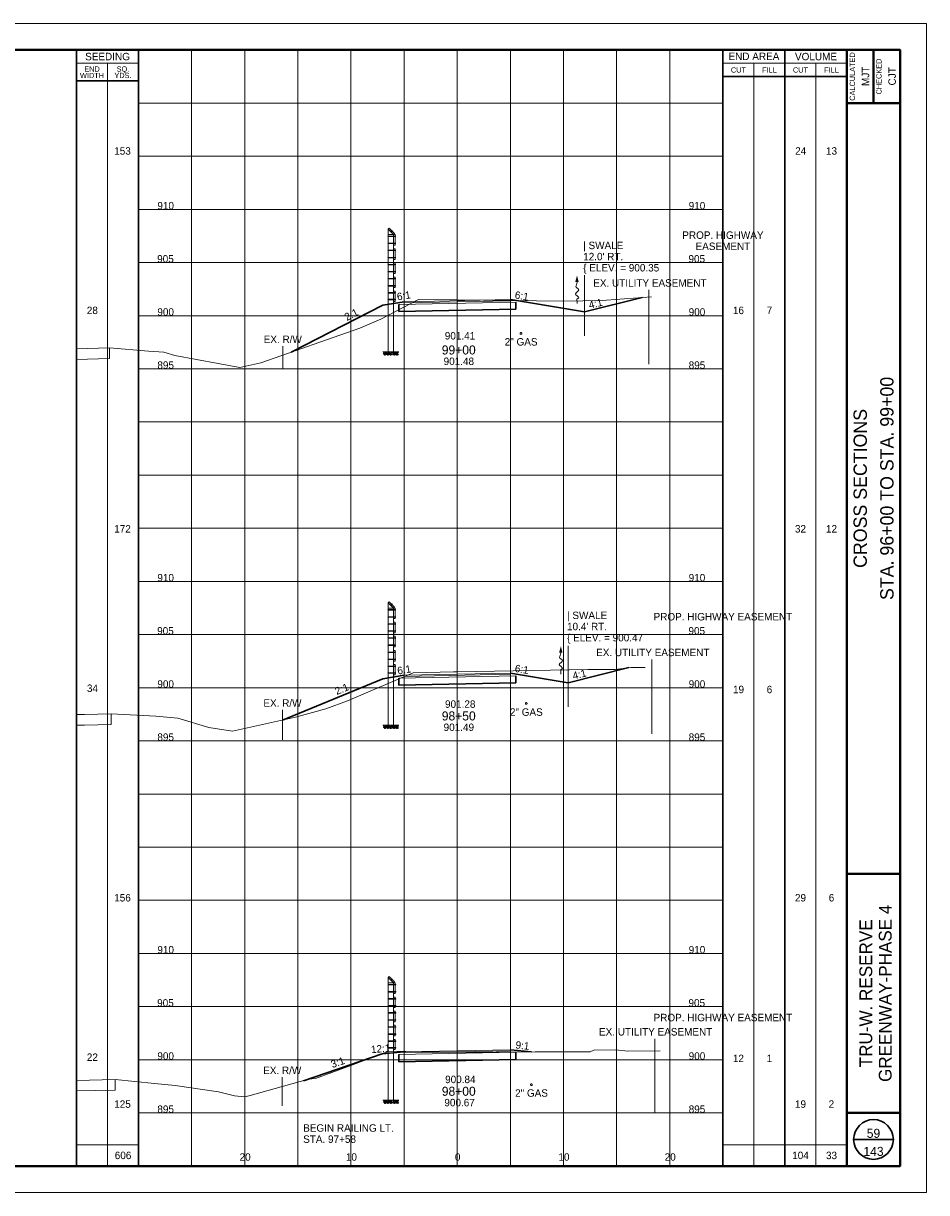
# Paper-space layout 'Layout1' of a CAD drawing. Header units: feet. Extents: x -1005 to 2379, y -670 to 6548.
# Tile 28 of 69: x 75 to 160, y 2412 to 2522. Entities that reach past the tile are written whole.
import ezdxf
from ezdxf.enums import TextEntityAlignment as Align

# ---------------------------------------------------------------- set-up
doc = ezdxf.new("R2010")
doc.units = ezdxf.units.FT
doc.header["$LTSCALE"] = 5
doc.header["$MEASUREMENT"] = 0
for name, pattern in [('cl5', [50, 1.25, -1.25, 45, -1.25, 1.25]), ('DGN Style 2', [150.837143, 90.502286, -60.334857]), ('DGN Style 3', [211.172, 150.837143, -60.334857]), ('esmtshpr', [5.35, 1, -0.175, -0.175, 4]), ('esmtuex', [4.65, 0.8, -0.275, -0.275, 0.8, -0.3, 0.8, -0.3, 0.8, -0.3]), ('fencepr', [1, 0.925, 0.075]), ('rowex', [4.85, 0.8, -0.375, -0.375, 0.8, -0.3, 0.8, -0.3, 0.8, -0.3])]:
    doc.linetypes.add(name, pattern=pattern)
for name, color, linetype, lineweight in [('DR_P_Flow_Arrow', 151, 'Continuous', 13), ('GE_P_CL_5', 7, 'cl5', 13), ('PV_P_Text', 7, 'Continuous', 13), ('PV_X_EOP', 7, 'DGN Style 3', 0), ('RD_P_Cells', 7, 'Continuous', 0), ('RD_P_Fence', 230, 'fencepr', 13), ('RW_P_Esmt_SH', 193, 'esmtshpr', 40), ('RW_X_Esmt_U', 6, 'esmtuex', 30), ('RW_X_Fee_RW', 6, 'rowex', 30), ('SH_Border', 7, 'Continuous', 40), ('SH_Data', 7, 'Continuous', 0), ('SH_Major_Grid_Line', 254, 'Continuous', 13), ('SH_Text', 7, 'Continuous', 13), ('TX_P_20', 7, 'Continuous', 13), ('TX_P_5', 7, 'Continuous', 13), ('TX_X_5', 7, 'Continuous', 0), ('UT_X_Gas', 2, 'Continuous', 0), ('XS_P_Finished_Grade', 3, 'Continuous', 30), ('XS_P_Pavt_Surface', 251, 'Continuous', 13), ('XS_P_Subgrade', 4, 'Continuous', 30), ('XS_X_Ground_Line', 3, 'DGN Style 2', 13)]:
    doc.layers.add(name, color=color, linetype=linetype, lineweight=lineweight)
doc.layers.add('SH_Cut_Line', color=7, linetype='DGN Style 3', lineweight=0, plot=False)
doc.layers.add('XS_P_Pavt_Layers', color=251, linetype='Continuous', lineweight=0, transparency=0.5)
doc.styles.add('Slanted-Normal LS 0.50', font='font31.shx', dxfattribs={"height": 0.14})
doc.styles.add('Slanted-Sub Title', font='font31.shx', dxfattribs={"height": 0.17})
doc.styles.add('Style-font30', font='font30.shx')
doc.styles.add('Style-font31', font='font31.shx')
doc.styles.add('Style-font70', font='font70.shx')

# ---------------------------------------------------------------- blocks, each defined once
blk = doc.blocks.new('XS POINT_127')
at = {"layer": 'PV_X_EOP'}
blk.add_line((0, 0.5), (0, -0.5), dxfattribs=at)
blk = doc.blocks.new('GPKLBL_100')
at = {"layer": 'TX_P_5', "linetype": 'Continuous', "insert": (-1.27, 0.92), "char_height": 0.7, "attachment_point": 1, "rotation": 4.7636, "line_spacing_factor": 0.6, "style": 'Style-font31'}
blk.add_mtext('12:1', dxfattribs=at)
blk = doc.blocks.new('GPKLBL_101')
at = {"layer": 'TX_P_5', "linetype": 'Continuous', "insert": (-0.47, 0.93), "char_height": 0.7, "attachment_point": 1, "rotation": 353.9845, "line_spacing_factor": 0.6, "style": 'Style-font31'}
blk.add_mtext('9:1', dxfattribs=at)
blk = doc.blocks.new('XS POINT_128')
at = {"layer": 'RW_P_Esmt_SH', "linetype": 'Continuous', "lineweight": 13}
blk.add_line((0, 3.5), (0, -3.5), dxfattribs=at)
blk = doc.blocks.new('XS POINT_129')
at = {"layer": 'UT_X_Gas', "linetype": 'DGN Style 3'}
blk.add_circle((0, 0), 0.0833, dxfattribs=at)
blk = doc.blocks.new('GPKLBL_102')
at = {"layer": 'TX_P_5', "linetype": 'Continuous', "insert": (-1.21, 0.57), "char_height": 0.7, "attachment_point": 1, "rotation": 18.9253, "line_spacing_factor": 0.9, "style": 'Style-font31'}
blk.add_mtext('3:1', dxfattribs=at)
blk = doc.blocks.new('RCP')
at = {"layer": 'RD_P_Cells'}
for points, knots in [([(0.02, 0.09), (0.03, 0.1), (0.05, 0.11), (0.07, 0.11), (0.07, 0.12), (0.08, 0.1), (0.08, 0.09), (0.08, 0.08), (0.07, 0.07), (0.06, 0.06), (0.05, 0.05), (0.02, 0.04), (0.02, 0.05), (0.01, 0.06), (0.01, 0.07), (0.01, 0.08), (0.01, 0.08), (0.01, 0.08), (0.01, 0.09), (0.02, 0.09), (0.02, 0.09), (0.02, 0.09)], [0, 0, 0, 0, 0.258176, 0.258176, 0.258176, 0.385117, 0.385117, 0.385117, 0.555016, 0.555016, 0.555016, 0.785627, 0.785627, 0.785627, 0.908123, 0.908123, 0.908123, 0.969027, 0.969027, 0.969027, 1, 1, 1, 1]), ([(0.05, 0.33), (0.06, 0.33), (0.06, 0.34), (0.07, 0.34), (0.08, 0.35), (0.09, 0.35), (0.1, 0.35), (0.11, 0.35), (0.12, 0.35), (0.12, 0.34), (0.13, 0.33), (0.13, 0.33), (0.13, 0.32), (0.12, 0.31), (0.12, 0.3), (0.11, 0.29), (0.1, 0.28), (0.09, 0.28), (0.08, 0.28), (0.07, 0.28), (0.05, 0.27), (0.04, 0.28), (0.04, 0.29), (0.03, 0.29), (0.03, 0.3), (0.03, 0.31), (0.04, 0.32), (0.04, 0.32), (0.04, 0.32), (0.04, 0.33), (0.05, 0.33)], [0, 0, 0, 0, 0.107172, 0.107172, 0.107172, 0.224609, 0.224609, 0.224609, 0.311187, 0.311187, 0.311187, 0.390245, 0.390245, 0.390245, 0.521508, 0.521508, 0.521508, 0.650159, 0.650159, 0.650159, 0.785017, 0.785017, 0.785017, 0.874079, 0.874079, 0.874079, 0.953282, 0.953282, 0.953282, 1, 1, 1, 1]), ([(0.16, 0.26), (0.17, 0.26), (0.19, 0.27), (0.2, 0.27), (0.22, 0.27), (0.22, 0.25), (0.23, 0.23), (0.23, 0.22), (0.23, 0.2), (0.22, 0.19), (0.2, 0.18), (0.19, 0.17), (0.17, 0.17), (0.16, 0.16), (0.14, 0.16), (0.13, 0.17), (0.12, 0.17), (0.11, 0.18), (0.11, 0.18), (0.1, 0.2), (0.1, 0.22), (0.11, 0.23), (0.11, 0.24), (0.12, 0.24), (0.13, 0.25), (0.13, 0.25), (0.14, 0.26), (0.15, 0.26), (0.15, 0.26), (0.15, 0.26), (0.16, 0.26)], [0, 0, 0, 0, 0.126661, 0.126661, 0.126661, 0.253188, 0.253188, 0.253188, 0.368171, 0.368171, 0.368171, 0.509113, 0.509113, 0.509113, 0.63015, 0.63015, 0.63015, 0.70369, 0.70369, 0.70369, 0.826515, 0.826515, 0.826515, 0.907901, 0.907901, 0.907901, 0.976801, 0.976801, 0.976801, 1, 1, 1, 1]), ([(0.16, 0.11), (0.17, 0.11), (0.18, 0.11), (0.19, 0.12), (0.21, 0.12), (0.23, 0.12), (0.25, 0.1), (0.26, 0.09), (0.26, 0.07), (0.26, 0.06), (0.25, 0.05), (0.24, 0.03), (0.23, 0.02), (0.21, 0), (0.18, 0), (0.16, 0.01), (0.15, 0.02), (0.13, 0.03), (0.13, 0.05), (0.12, 0.06), (0.13, 0.07), (0.14, 0.08), (0.14, 0.09), (0.14, 0.09), (0.15, 0.1), (0.15, 0.1), (0.15, 0.1), (0.16, 0.11)], [0, 0, 0, 0, 0.098896, 0.098896, 0.098896, 0.24332, 0.24332, 0.24332, 0.355319, 0.355319, 0.355319, 0.496743, 0.496743, 0.496743, 0.673566, 0.673566, 0.673566, 0.816859, 0.816859, 0.816859, 0.906168, 0.906168, 0.906168, 0.969895, 0.969895, 0.969895, 1, 1, 1, 1]), ([(0.29, 0.35), (0.3, 0.35), (0.31, 0.36), (0.32, 0.36), (0.34, 0.36), (0.34, 0.33), (0.34, 0.32), (0.33, 0.31), (0.32, 0.3), (0.31, 0.3), (0.3, 0.29), (0.28, 0.29), (0.27, 0.3), (0.27, 0.31), (0.27, 0.32), (0.27, 0.33), (0.27, 0.33), (0.28, 0.34), (0.28, 0.34), (0.28, 0.35), (0.28, 0.35), (0.29, 0.35)], [0, 0, 0, 0, 0.188286, 0.188286, 0.188286, 0.356428, 0.356428, 0.356428, 0.541746, 0.541746, 0.541746, 0.732506, 0.732506, 0.732506, 0.852511, 0.852511, 0.852511, 0.937171, 0.937171, 0.937171, 1, 1, 1, 1]), ([(0.31, 0.2), (0.32, 0.21), (0.33, 0.21), (0.34, 0.22), (0.35, 0.22), (0.36, 0.2), (0.36, 0.18), (0.37, 0.17), (0.36, 0.16), (0.35, 0.14), (0.34, 0.13), (0.33, 0.13), (0.32, 0.12), (0.31, 0.12), (0.3, 0.12), (0.29, 0.13), (0.28, 0.14), (0.27, 0.15), (0.27, 0.16), (0.28, 0.17), (0.28, 0.19), (0.29, 0.19), (0.29, 0.2), (0.3, 0.2), (0.31, 0.2)], [0, 0, 0, 0, 0.135762, 0.135762, 0.135762, 0.276579, 0.276579, 0.276579, 0.425633, 0.425633, 0.425633, 0.565886, 0.565886, 0.565886, 0.678149, 0.678149, 0.678149, 0.814077, 0.814077, 0.814077, 0.922173, 0.922173, 0.922173, 1, 1, 1, 1])]:
    blk.add_open_spline(points, degree=3, knots=knots, dxfattribs=at)
blk = doc.blocks.new('XS POINT_130')
at = {"layer": 'PV_X_EOP'}
blk.add_line((0, 0.5), (0, -0.5), dxfattribs=at)
blk = doc.blocks.new('GPKLBL_103')
at = {"layer": 'TX_P_5', "linetype": 'Continuous', "extrusion": (0, 0, -1), "insert": (-0.46, 0.97), "char_height": 0.7, "attachment_point": 3, "text_direction": (-0.986394, 0.164399, 0), "line_spacing_factor": 0.6, "style": 'Style-font31'}
blk.add_mtext('6:1', dxfattribs=at)
blk = doc.blocks.new('GPKLBL_104')
at = {"layer": 'TX_P_5', "linetype": 'Continuous', "insert": (-0.72, 0.67), "char_height": 0.7, "attachment_point": 1, "rotation": 27.9735, "line_spacing_factor": 0.6, "style": 'Style-font31'}
blk.add_mtext('2:1', dxfattribs=at)
blk = doc.blocks.new('XS POINT_131')
at = {"layer": 'UT_X_Gas', "linetype": 'DGN Style 3'}
blk.add_circle((0, 0), 0.0833, dxfattribs=at)
blk = doc.blocks.new('XS POINT_132')
at = {"layer": 'RW_X_Esmt_U', "linetype": 'DGN Style 3', "lineweight": 0}
blk.add_line((0, 3.5), (0, -3.5), dxfattribs=at)
blk = doc.blocks.new('DFL-P_3')
at = {"layer": 'DR_P_Flow_Arrow', "color": 151, "linetype": 'Continuous', "lineweight": 13}
blk.add_open_spline([(-0.08, 0), (-0.081, 0), (-0.082, 0), (-0.083, 0), (-0.094, 0), (-0.105, 0.005), (-0.116, 0.008), (-0.123, 0.01), (-0.131, 0.013), (-0.137, 0.015), (-0.152, 0.02), (-0.165, -0.02), (-0.179, -0.022), (-0.195, -0.023), (-0.212, 0.018), (-0.228, 0.02), (-0.245, 0.021), (-0.266, -0.028), (-0.284, -0.022), (-0.29, -0.02), (-0.287, 0.001), (-0.295, 0.001), (-0.313, 0), (-0.332, 0), (-0.35, 0)], degree=3, knots=[0, 0, 0, 0, 0.009646, 0.009646, 0.009646, 0.112481, 0.112481, 0.112481, 0.179673, 0.179673, 0.179673, 0.350625, 0.350625, 0.350625, 0.544565, 0.544565, 0.544565, 0.756426, 0.756426, 0.756426, 0.832712, 0.832712, 0.832712, 1, 1, 1, 1], dxfattribs=at)
at = {"layer": 'DR_P_Flow_Arrow', "color": 151, "linetype": 'Continuous', "lineweight": 0, "extrusion": (0, 0, -1)}
blk.add_solid([(0.08, 0.022), (0, 0), (0.08, -0.021)], dxfattribs=at)
blk = doc.blocks.new('GPKLBL_105')
at = {"layer": 'TX_P_5', "linetype": 'Continuous', "insert": (-0.51, 0.98), "char_height": 0.7, "attachment_point": 1, "rotation": 350.5377, "line_spacing_factor": 0.6, "style": 'Style-font31'}
blk.add_mtext('6:1', dxfattribs=at)
blk = doc.blocks.new('GPKLBL_106')
at = {"layer": 'TX_P_5', "linetype": 'Continuous', "insert": (-1.11, 0.56), "char_height": 0.7, "attachment_point": 1, "rotation": 14.0362, "line_spacing_factor": 0.9, "style": 'Style-font31'}
blk.add_mtext('4:1', dxfattribs=at)
blk = doc.blocks.new('XS POINT_133')
at = {"layer": 'PV_X_EOP'}
blk.add_line((0, 0.5), (0, -0.5), dxfattribs=at)
blk = doc.blocks.new('GPKLBL_107')
at = {"layer": 'TX_P_5', "linetype": 'Continuous', "extrusion": (0, 0, -1), "insert": (-0.46, 0.97), "char_height": 0.7, "attachment_point": 3, "text_direction": (-0.986394, 0.164399, 0), "line_spacing_factor": 0.6, "style": 'Style-font31'}
blk.add_mtext('6:1', dxfattribs=at)
blk = doc.blocks.new('GPKLBL_108')
at = {"layer": 'TX_P_5', "linetype": 'Continuous', "insert": (-0.72, 0.67), "char_height": 0.7, "attachment_point": 1, "rotation": 27.9735, "line_spacing_factor": 0.6, "style": 'Style-font31'}
blk.add_mtext('2:1', dxfattribs=at)
blk = doc.blocks.new('XS POINT_134')
at = {"layer": 'RW_P_Esmt_SH', "linetype": 'Continuous', "lineweight": 13}
blk.add_line((0, 3.5), (0, -3.5), dxfattribs=at)
blk = doc.blocks.new('XS POINT_135')
at = {"layer": 'UT_X_Gas', "linetype": 'DGN Style 3'}
blk.add_circle((0, 0), 0.0833, dxfattribs=at)
blk = doc.blocks.new('XS POINT_136')
at = {"layer": 'RW_X_Esmt_U', "linetype": 'DGN Style 3', "lineweight": 0}
blk.add_line((0, 3.5), (0, -3.5), dxfattribs=at)
blk = doc.blocks.new('GPKLBL_109')
at = {"layer": 'TX_P_5', "linetype": 'Continuous', "insert": (-0.51, 0.98), "char_height": 0.7, "attachment_point": 1, "rotation": 350.5377, "line_spacing_factor": 0.6, "style": 'Style-font31'}
blk.add_mtext('6:1', dxfattribs=at)
blk = doc.blocks.new('GPKLBL_110')
at = {"layer": 'TX_P_5', "linetype": 'Continuous', "insert": (-1.11, 0.56), "char_height": 0.7, "attachment_point": 1, "rotation": 14.0362, "line_spacing_factor": 0.9, "style": 'Style-font31'}
blk.add_mtext('4:1', dxfattribs=at)
blk = doc.blocks.new('DFL-P_4')
at = {"layer": 'DR_P_Flow_Arrow', "color": 151, "linetype": 'Continuous', "lineweight": 13}
blk.add_open_spline([(-0.08, 0), (-0.081, 0), (-0.082, 0), (-0.083, 0), (-0.094, 0), (-0.105, 0.005), (-0.116, 0.008), (-0.123, 0.01), (-0.131, 0.013), (-0.137, 0.015), (-0.152, 0.02), (-0.165, -0.02), (-0.179, -0.022), (-0.195, -0.023), (-0.212, 0.018), (-0.228, 0.02), (-0.245, 0.021), (-0.266, -0.028), (-0.284, -0.022), (-0.29, -0.02), (-0.287, 0.001), (-0.295, 0.001), (-0.313, 0), (-0.332, 0), (-0.35, 0)], degree=3, knots=[0, 0, 0, 0, 0.009646, 0.009646, 0.009646, 0.112481, 0.112481, 0.112481, 0.179673, 0.179673, 0.179673, 0.350625, 0.350625, 0.350625, 0.544565, 0.544565, 0.544565, 0.756426, 0.756426, 0.756426, 0.832712, 0.832712, 0.832712, 1, 1, 1, 1], dxfattribs=at)
at = {"layer": 'DR_P_Flow_Arrow', "color": 151, "linetype": 'Continuous', "lineweight": 0, "extrusion": (0, 0, -1)}
blk.add_solid([(0.08, 0.022), (0, 0), (0.08, -0.021)], dxfattribs=at)

psp = doc.layouts.get("Layout1")

# ---------------------------------------------------------------- linework, layer by layer
at = {"layer": 'GE_P_CL_5'}
for p, q in [((127.79, 2498.81), (127.79, 2493.09)), ((126.27, 2463.93), (126.27, 2458.21))]:
    psp.add_line(p, q, dxfattribs=at)
at = {"layer": 'PV_X_EOP'}
for p, q in [((83.1, 2491.98), (83.1, 2490.98)), ((83.25, 2457.55), (83.25, 2456.55)), ((83.65, 2423.13), (83.65, 2422.13))]:
    psp.add_line(p, q, dxfattribs=at)
at = {"layer": 'RD_P_Fence'}
for p, q in [((109.33, 2503.13), (109.42, 2503.23)), ((109.71, 2502.99), (109.68, 2503.02)), ((109.83, 2502.63), (109.92, 2502.73)), ((110.03, 2502.45), (110.03, 2502.49)), ((110.03, 2501.78), (110.03, 2501.82)), ((110.03, 2501.12), (110.03, 2501.16)), ((110.03, 2500.45), (110.03, 2500.49)), ((110.03, 2499.79), (110.03, 2499.83)), ((110.03, 2499.12), (110.03, 2499.16)), ((110.03, 2498.46), (110.03, 2498.5)), ((110.03, 2497.79), (110.03, 2497.83)), ((110.03, 2497.13), (110.03, 2497.17)), ((110.03, 2496.5), (110.03, 2496.54)), ((109.33, 2468), (109.42, 2468.09)), ((109.71, 2467.85), (109.68, 2467.88)), ((109.83, 2467.5), (109.92, 2467.59)), ((110.03, 2467.31), (110.03, 2467.35)), ((110.03, 2466.64), (110.03, 2466.68)), ((110.03, 2465.98), (110.03, 2466.02)), ((110.03, 2465.31), (110.03, 2465.35)), ((110.03, 2464.65), (110.03, 2464.69)), ((110.03, 2463.98), (110.03, 2464.02)), ((110.03, 2463.32), (110.03, 2463.36)), ((110.03, 2462.65), (110.03, 2462.69)), ((110.03, 2461.99), (110.03, 2462.03)), ((110.03, 2461.36), (110.03, 2461.41)), ((109.33, 2432.73), (109.43, 2432.82)), ((109.72, 2432.59), (109.69, 2432.62)), ((109.83, 2432.23), (109.93, 2432.32)), ((110.04, 2432.04), (110.04, 2432.09)), ((110.04, 2431.37), (110.04, 2431.42)), ((110.04, 2430.71), (110.04, 2430.76)), ((110.04, 2430.04), (110.04, 2430.09)), ((110.04, 2429.38), (110.04, 2429.43)), ((110.04, 2428.71), (110.04, 2428.76)), ((110.04, 2428.05), (110.04, 2428.1)), ((110.04, 2427.38), (110.04, 2427.43)), ((110.04, 2426.72), (110.04, 2426.77)), ((110.04, 2426.1), (110.04, 2426.14))]:
    psp.add_line(p, q, dxfattribs=at)
at = {"layer": 'RD_P_Fence', "linetype": 'Continuous'}
for p, q in [((109.33, 2503.13), (109.33, 2491.6)), ((109.33, 2503.13), (109.83, 2502.63)), ((109.33, 2502.63), (109.83, 2502.63)), ((109.42, 2503.23), (109.92, 2502.73)), ((109.54, 2502.88), (109.68, 2503.02)), ((109.57, 2502.85), (109.71, 2502.99)), ((109.64, 2503), (109.65, 2503.02)), ((109.71, 2502.96), (109.65, 2503.02)), ((109.7, 2502.95), (109.71, 2502.96)), ((109.83, 2502.63), (109.83, 2491.6)), ((109.83, 2502.63), (109.99, 2502.63)), ((109.99, 2501.63), (109.99, 2502.63)), ((109.99, 2502.51), (110.01, 2502.51)), ((110.01, 2502.43), (110.01, 2502.51)), ((109.33, 2502.49), (110.03, 2502.49)), ((109.33, 2502.45), (110.03, 2502.45)), ((109.33, 2501.82), (110.03, 2501.82)), ((109.33, 2501.78), (110.03, 2501.78)), ((109.83, 2501.63), (109.99, 2501.63)), ((109.99, 2502.43), (110.01, 2502.43)), ((109.99, 2501.84), (110.01, 2501.84)), ((109.99, 2501.76), (110.01, 2501.76)), ((110.01, 2501.76), (110.01, 2501.84)), ((109.33, 2501.16), (110.03, 2501.16)), ((109.33, 2501.12), (110.03, 2501.12)), ((109.33, 2500.49), (110.03, 2500.49)), ((109.33, 2500.45), (110.03, 2500.45)), ((109.83, 2501.3), (109.99, 2501.3)), ((109.83, 2500.3), (109.99, 2500.3)), ((109.99, 2500.3), (109.99, 2501.3)), ((109.99, 2501.18), (110.01, 2501.18)), ((109.99, 2501.1), (110.01, 2501.1)), ((109.99, 2500.51), (110.01, 2500.51)), ((109.99, 2500.43), (110.01, 2500.43)), ((110.01, 2501.1), (110.01, 2501.18)), ((110.01, 2500.43), (110.01, 2500.51)), ((109.33, 2499.83), (110.03, 2499.83)), ((109.33, 2499.79), (110.03, 2499.79)), ((109.83, 2499.97), (109.99, 2499.97)), ((109.99, 2498.97), (109.99, 2499.97)), ((109.99, 2499.85), (110.01, 2499.85)), ((109.99, 2499.77), (110.01, 2499.77)), ((110.01, 2499.77), (110.01, 2499.85)), ((109.33, 2499.16), (110.03, 2499.16)), ((109.33, 2499.12), (110.03, 2499.12)), ((109.33, 2498.5), (110.03, 2498.5)), ((109.33, 2498.46), (110.03, 2498.46)), ((109.83, 2498.97), (109.99, 2498.97)), ((109.83, 2498.64), (109.99, 2498.64)), ((109.99, 2499.18), (110.01, 2499.18)), ((109.99, 2499.1), (110.01, 2499.1)), ((109.99, 2497.64), (109.99, 2498.64)), ((109.99, 2498.52), (110.01, 2498.52)), ((109.99, 2498.44), (110.01, 2498.44)), ((110.01, 2499.1), (110.01, 2499.18)), ((110.01, 2498.44), (110.01, 2498.52)), ((109.33, 2497.83), (110.03, 2497.83)), ((109.33, 2497.79), (110.03, 2497.79)), ((109.33, 2497.17), (110.03, 2497.17)), ((109.33, 2497.13), (110.03, 2497.13)), ((109.83, 2497.64), (109.99, 2497.64)), ((109.83, 2497.31), (109.99, 2497.31)), ((109.99, 2497.85), (110.01, 2497.85)), ((109.99, 2497.77), (110.01, 2497.77)), ((109.99, 2496.35), (109.99, 2497.31)), ((109.99, 2497.19), (110.01, 2497.19)), ((109.99, 2497.11), (110.01, 2497.11)), ((110.01, 2497.77), (110.01, 2497.85)), ((110.01, 2497.11), (110.01, 2497.19)), ((109.33, 2496.54), (110.03, 2496.54)), ((109.33, 2496.5), (110.03, 2496.5)), ((109.83, 2496.35), (109.99, 2496.35)), ((109.99, 2496.56), (110.01, 2496.56)), ((109.99, 2496.48), (110.01, 2496.48)), ((110.01, 2496.48), (110.01, 2496.56)), ((109.33, 2491.6), (109.83, 2491.6)), ((109.33, 2468), (109.33, 2456.47)), ((109.33, 2468), (109.83, 2467.5)), ((109.33, 2467.5), (109.83, 2467.5)), ((109.33, 2467.35), (110.03, 2467.35)), ((109.33, 2467.31), (110.03, 2467.31)), ((109.42, 2468.09), (109.92, 2467.59)), ((109.54, 2467.74), (109.68, 2467.88)), ((109.57, 2467.71), (109.71, 2467.85)), ((109.64, 2467.87), (109.65, 2467.88)), ((109.71, 2467.83), (109.65, 2467.88)), ((109.7, 2467.81), (109.71, 2467.83)), ((109.83, 2467.5), (109.83, 2456.47)), ((109.83, 2467.5), (109.99, 2467.5)), ((109.99, 2466.5), (109.99, 2467.5)), ((109.99, 2467.37), (110.01, 2467.37)), ((110.01, 2467.29), (110.01, 2467.37)), ((109.33, 2466.68), (110.03, 2466.68)), ((109.33, 2466.64), (110.03, 2466.64)), ((109.83, 2466.5), (109.99, 2466.5)), ((109.99, 2467.29), (110.01, 2467.29)), ((109.99, 2466.7), (110.01, 2466.7)), ((109.99, 2466.62), (110.01, 2466.62)), ((110.01, 2466.62), (110.01, 2466.7)), ((109.33, 2466.02), (110.03, 2466.02)), ((109.33, 2465.98), (110.03, 2465.98)), ((109.33, 2465.35), (110.03, 2465.35)), ((109.33, 2465.31), (110.03, 2465.31)), ((109.83, 2466.17), (109.99, 2466.17)), ((109.83, 2465.17), (109.99, 2465.17)), ((109.99, 2465.17), (109.99, 2466.17)), ((109.99, 2466.04), (110.01, 2466.04)), ((109.99, 2465.96), (110.01, 2465.96)), ((109.99, 2465.37), (110.01, 2465.37)), ((109.99, 2465.29), (110.01, 2465.29)), ((110.01, 2465.96), (110.01, 2466.04)), ((110.01, 2465.29), (110.01, 2465.37)), ((109.33, 2464.69), (110.03, 2464.69)), ((109.33, 2464.65), (110.03, 2464.65)), ((109.33, 2464.02), (110.03, 2464.02)), ((109.83, 2464.84), (109.99, 2464.84)), ((109.99, 2463.84), (109.99, 2464.84)), ((109.99, 2464.71), (110.01, 2464.71)), ((109.99, 2464.63), (110.01, 2464.63)), ((109.99, 2464.04), (110.01, 2464.04)), ((110.01, 2464.63), (110.01, 2464.71)), ((110.01, 2463.96), (110.01, 2464.04)), ((109.33, 2463.98), (110.03, 2463.98)), ((109.33, 2463.36), (110.03, 2463.36)), ((109.33, 2463.32), (110.03, 2463.32)), ((109.83, 2463.84), (109.99, 2463.84)), ((109.83, 2463.51), (109.99, 2463.51)), ((109.99, 2463.96), (110.01, 2463.96)), ((109.99, 2462.51), (109.99, 2463.51)), ((109.99, 2463.38), (110.01, 2463.38)), ((109.99, 2463.3), (110.01, 2463.3)), ((110.01, 2463.3), (110.01, 2463.38)), ((109.33, 2462.69), (110.03, 2462.69)), ((109.33, 2462.65), (110.03, 2462.65)), ((109.33, 2462.03), (110.03, 2462.03)), ((109.33, 2461.99), (110.03, 2461.99)), ((109.83, 2462.51), (109.99, 2462.51)), ((109.83, 2462.18), (109.99, 2462.18)), ((109.99, 2462.71), (110.01, 2462.71)), ((109.99, 2462.63), (110.01, 2462.63)), ((109.99, 2461.22), (109.99, 2462.18)), ((109.99, 2462.05), (110.01, 2462.05)), ((109.99, 2461.97), (110.01, 2461.97)), ((110.01, 2462.63), (110.01, 2462.71)), ((110.01, 2461.97), (110.01, 2462.05)), ((109.33, 2461.41), (110.03, 2461.41)), ((109.33, 2461.36), (110.03, 2461.36)), ((109.83, 2461.22), (109.99, 2461.22)), ((109.99, 2461.43), (110.01, 2461.43)), ((109.99, 2461.34), (110.01, 2461.34)), ((110.01, 2461.34), (110.01, 2461.43)), ((109.33, 2456.47), (109.83, 2456.47)), ((109.33, 2432.73), (109.33, 2421.2)), ((109.33, 2432.73), (109.83, 2432.23)), ((109.33, 2432.23), (109.83, 2432.23)), ((109.43, 2432.82), (109.93, 2432.32)), ((109.55, 2432.47), (109.69, 2432.62)), ((109.58, 2432.44), (109.72, 2432.59)), ((109.65, 2432.6), (109.66, 2432.62)), ((109.72, 2432.56), (109.66, 2432.62)), ((109.7, 2432.54), (109.72, 2432.56)), ((109.83, 2432.23), (109.83, 2421.2)), ((109.83, 2432.23), (110, 2432.23)), ((110, 2431.23), (110, 2432.23)), ((110, 2432.11), (110.02, 2432.11)), ((110.02, 2432.02), (110.02, 2432.11)), ((109.33, 2432.09), (110.04, 2432.09)), ((109.33, 2432.04), (110.04, 2432.04)), ((109.33, 2431.42), (110.04, 2431.42)), ((109.33, 2431.37), (110.04, 2431.37)), ((109.83, 2431.23), (110, 2431.23)), ((110, 2432.02), (110.02, 2432.02)), ((110, 2431.44), (110.02, 2431.44)), ((110, 2431.35), (110.02, 2431.35)), ((110.02, 2431.35), (110.02, 2431.44)), ((109.33, 2430.76), (110.04, 2430.76)), ((109.33, 2430.71), (110.04, 2430.71)), ((109.33, 2430.09), (110.04, 2430.09)), ((109.33, 2430.04), (110.04, 2430.04)), ((109.83, 2430.9), (110, 2430.9)), ((110, 2429.9), (110, 2430.9)), ((110, 2430.78), (110.02, 2430.78)), ((110, 2430.69), (110.02, 2430.69)), ((110, 2430.11), (110.02, 2430.11)), ((110, 2430.02), (110.02, 2430.02)), ((110.02, 2430.69), (110.02, 2430.78)), ((110.02, 2430.02), (110.02, 2430.11)), ((109.33, 2429.43), (110.04, 2429.43)), ((109.33, 2429.38), (110.04, 2429.38)), ((109.83, 2429.9), (110, 2429.9)), ((109.83, 2429.57), (110, 2429.57)), ((110, 2428.57), (110, 2429.57)), ((110, 2429.45), (110.02, 2429.45)), ((110, 2429.36), (110.02, 2429.36)), ((110.02, 2429.36), (110.02, 2429.45)), ((109.33, 2428.76), (110.04, 2428.76)), ((109.33, 2428.71), (110.04, 2428.71)), ((109.33, 2428.1), (110.04, 2428.1)), ((109.33, 2428.05), (110.04, 2428.05)), ((109.83, 2428.57), (110, 2428.57)), ((109.83, 2428.24), (110, 2428.24)), ((110, 2428.78), (110.02, 2428.78)), ((110, 2428.69), (110.02, 2428.69)), ((110, 2427.24), (110, 2428.24)), ((110, 2428.12), (110.02, 2428.12)), ((110, 2428.03), (110.02, 2428.03)), ((110.02, 2428.69), (110.02, 2428.78)), ((110.02, 2428.03), (110.02, 2428.12)), ((109.33, 2427.43), (110.04, 2427.43)), ((109.33, 2427.38), (110.04, 2427.38)), ((109.33, 2426.77), (110.04, 2426.77)), ((109.33, 2426.72), (110.04, 2426.72)), ((109.83, 2427.24), (110, 2427.24)), ((109.83, 2426.91), (110, 2426.91)), ((110, 2427.45), (110.02, 2427.45)), ((110, 2427.36), (110.02, 2427.36)), ((110, 2425.95), (110, 2426.91)), ((110, 2426.79), (110.02, 2426.79)), ((110, 2426.7), (110.02, 2426.7)), ((110.02, 2427.36), (110.02, 2427.45)), ((110.02, 2426.7), (110.02, 2426.79)), ((109.33, 2426.14), (110.04, 2426.14)), ((109.33, 2426.1), (110.04, 2426.1)), ((109.83, 2425.95), (110, 2425.95)), ((110, 2426.16), (110.02, 2426.16)), ((110, 2426.08), (110.02, 2426.08)), ((110.02, 2426.08), (110.02, 2426.16)), ((109.33, 2421.2), (109.83, 2421.2))]:
    psp.add_line(p, q, dxfattribs=at)
at = {"layer": 'RD_P_Fence', "ltscale": 1.166667}
for centre in [(109.34, 2502.47), (109.34, 2501.8), (109.34, 2501.14), (109.34, 2500.47), (109.34, 2499.81), (109.34, 2499.14), (109.34, 2498.48), (109.34, 2497.81), (109.34, 2497.15), (109.34, 2496.52), (109.34, 2467.33), (109.34, 2466.66), (109.34, 2466), (109.34, 2465.33), (109.34, 2464.67), (109.34, 2464), (109.34, 2463.34), (109.34, 2462.67), (109.34, 2462.01), (109.34, 2461.38), (109.35, 2432.06), (109.35, 2431.39), (109.35, 2430.73), (109.35, 2430.06), (109.35, 2429.4), (109.35, 2428.73), (109.35, 2428.07), (109.35, 2427.4), (109.35, 2426.74), (109.35, 2426.12)]:
    psp.add_arc(centre, 0.03, 119.8659, 240.1341, dxfattribs=at)
at = {"layer": 'RW_P_Esmt_SH', "linetype": 'Continuous', "lineweight": 13}
psp.add_line((140.83, 2466.12), (140.83, 2458.03), dxfattribs=at)
at = {"layer": 'RW_X_Esmt_U', "linetype": 'DGN Style 3', "lineweight": 0}
psp.add_line((134.41, 2426.98), (134.41, 2420.01), dxfattribs=at)
at = {"layer": 'RW_X_Fee_RW', "linetype": 'DGN Style 3', "lineweight": 0}
for p, q in [((99.41, 2492.13), (99.41, 2490.01)), ((99.38, 2457.91), (99.38, 2455.1)), ((99.36, 2423.35), (99.36, 2420.66))]:
    psp.add_line(p, q, dxfattribs=at)
at = {"layer": 'SH_Border', "color": 7, "linetype": 'Continuous', "lineweight": 40}
for p, q in [((152.5, 2415), (152.5, 2520)), ((155, 2520), (155, 2515)), ((152.5, 2515), (157.5, 2515)), ((152.5, 2442.5), (157.5, 2442.5)), ((152.5, 2420), (157.5, 2420))]:
    psp.add_line(p, q, dxfattribs=at)
at = {"layer": 'SH_Border', "color": 7, "linetype": 'Continuous', "lineweight": 40, "flags": 128}
psp.add_lwpolyline([(0, 2520), (157.5, 2520), (157.5, 2415), (0, 2415), (0, 2520)], close=True, dxfattribs=at)
at = {"layer": 'SH_Cut_Line', "color": 7, "linetype": 'DGN Style 3', "lineweight": 0, "flags": 128}
psp.add_lwpolyline([(-10, 2412.5), (160, 2412.5), (160, 2522.5), (-10, 2522.5), (-10, 2412.5)], close=True, dxfattribs=at)
at = {"layer": 'SH_Data', "color": 7, "linetype": 'Continuous', "lineweight": 30}
for p, q in [((80, 2415), (80, 2520)), ((85.83, 2415), (85.83, 2520)), ((140.83, 2415), (140.83, 2520)), ((146.67, 2415), (146.67, 2520)), ((85.83, 2517.08), (80, 2517.08)), ((140.83, 2517.5), (152.5, 2517.5)), ((153.12, 2417.5), (156.88, 2417.5))]:
    psp.add_line(p, q, dxfattribs=at)
at = {"layer": 'SH_Data', "color": 7, "linetype": 'Continuous', "lineweight": 0}
for p, q in [((85.83, 2518.75), (80, 2518.75)), ((140.83, 2518.75), (152.5, 2518.75))]:
    psp.add_line(p, q, dxfattribs=at)
at = {"layer": 'SH_Data', "color": 7, "linetype": 'Continuous', "lineweight": 13}
for p, q in [((82.92, 2415), (82.92, 2518.75)), ((143.75, 2415), (143.75, 2518.75)), ((149.58, 2415), (149.58, 2518.75)), ((80, 2417), (85.83, 2417)), ((140.83, 2417), (152.5, 2417))]:
    psp.add_line(p, q, dxfattribs=at)
at = {"layer": 'SH_Data', "color": 7, "linetype": 'Continuous', "lineweight": 30}
psp.add_circle((155, 2417.5), 1.87, dxfattribs=at)
at = {"layer": 'SH_Major_Grid_Line', "color": 254, "linetype": 'Continuous', "lineweight": 13}
for p, q in [((90.83, 2415), (90.83, 2520)), ((95.83, 2415), (95.83, 2520)), ((100.83, 2415), (100.83, 2520)), ((105.83, 2415), (105.83, 2520)), ((110.83, 2415), (110.83, 2520)), ((115.83, 2415), (115.83, 2520)), ((120.83, 2415), (120.83, 2520)), ((125.83, 2415), (125.83, 2520)), ((130.83, 2415), (130.83, 2520)), ((135.83, 2415), (135.83, 2520)), ((85.83, 2515), (140.83, 2515)), ((85.83, 2510), (140.83, 2510)), ((85.83, 2505), (140.83, 2505)), ((85.83, 2500), (140.83, 2500)), ((85.83, 2495), (140.83, 2495)), ((85.83, 2490), (140.83, 2490)), ((85.83, 2485), (140.83, 2485)), ((85.83, 2480), (140.83, 2480)), ((85.83, 2475), (140.83, 2475)), ((85.83, 2470), (140.83, 2470)), ((85.83, 2465), (140.83, 2465)), ((85.83, 2460), (140.83, 2460)), ((85.83, 2455), (140.83, 2455)), ((85.83, 2450), (140.83, 2450)), ((85.83, 2445), (140.83, 2445)), ((85.83, 2440), (140.83, 2440)), ((85.83, 2435), (140.83, 2435)), ((85.83, 2430), (140.83, 2430)), ((85.83, 2425), (140.83, 2425)), ((85.83, 2420), (140.83, 2420))]:
    psp.add_line(p, q, dxfattribs=at)
at = {"layer": 'XS_P_Finished_Grade'}
for p, q in [((108.83, 2495.98), (100.21, 2491.56)), ((108.83, 2495.98), (110.83, 2496.31)), ((127.79, 2495.35), (120.83, 2496.51)), ((133.24, 2496.71), (127.79, 2495.35)), ((131.98, 2461.89), (126.27, 2460.47)), ((108.83, 2460.84), (99.38, 2456.95)), ((108.83, 2460.84), (110.83, 2461.17)), ((126.27, 2460.47), (120.83, 2461.37)), ((101.36, 2423.03), (108.76, 2425.57)), ((108.76, 2425.57), (110.83, 2425.74)), ((120.83, 2425.94), (122.83, 2425.73))]:
    psp.add_line(p, q, dxfattribs=at)
at = {"layer": 'XS_P_Pavt_Layers', "color": 2, "lineweight": 13}
for p, q in [((110.33, 2496.05), (121.33, 2496.27)), ((110.83, 2496.21), (120.83, 2496.41)), ((110.33, 2460.91), (121.33, 2461.13)), ((110.83, 2461.07), (120.83, 2461.27)), ((110.33, 2425.48), (121.33, 2425.7)), ((110.83, 2425.64), (120.83, 2425.84))]:
    psp.add_line(p, q, dxfattribs=at)
at = {"layer": 'XS_P_Pavt_Surface', "color": 193}
for p, q in [((110.83, 2496.31), (120.83, 2496.51)), ((110.83, 2496.31), (110.83, 2496.06)), ((120.83, 2496.51), (120.83, 2496.26)), ((110.83, 2461.17), (120.83, 2461.37)), ((110.83, 2461.17), (110.83, 2460.92)), ((120.83, 2461.37), (120.83, 2461.12)), ((110.83, 2425.74), (120.83, 2425.94)), ((110.83, 2425.74), (110.83, 2425.49)), ((120.83, 2425.94), (120.83, 2425.69))]:
    psp.add_line(p, q, dxfattribs=at)
at = {"layer": 'XS_P_Subgrade'}
for p, q in [((110.33, 2496.05), (110.33, 2495.38)), ((121.33, 2496.27), (121.33, 2495.6)), ((110.33, 2495.38), (121.33, 2495.6)), ((110.33, 2460.91), (110.33, 2460.25)), ((121.33, 2461.13), (121.33, 2460.47)), ((110.33, 2460.25), (121.33, 2460.47)), ((121.33, 2425.7), (121.33, 2425.03)), ((110.33, 2425.48), (110.33, 2424.81)), ((110.33, 2424.81), (121.33, 2425.03))]:
    psp.add_line(p, q, dxfattribs=at)
at = {"layer": 'XS_P_Subgrade', "lineweight": 13}
for p, q in [((109.33, 2491.6), (108.83, 2491.6)), ((109.83, 2491.6), (110.33, 2491.6)), ((109.33, 2456.47), (108.83, 2456.47)), ((109.83, 2456.47), (110.33, 2456.47)), ((109.33, 2421.2), (108.84, 2421.2)), ((109.83, 2421.2), (110.34, 2421.2))]:
    psp.add_line(p, q, dxfattribs=at)
at = {"layer": 'XS_X_Ground_Line', "flags": 128}
for points in [[(80, 2491.88), (83.1, 2491.98), (86.78, 2491.65), (88.23, 2491.57), (89.24, 2491.27), (95.38, 2490.12), (97.35, 2490.55), (106.66, 2493.83), (108.64, 2494.68), (112.19, 2496.53), (115.83, 2496.48), (125.75, 2496.37), (129.53, 2496.43), (129.88, 2496.47), (134.12, 2496.78)], [(80, 2490.88), (83.1, 2490.98)], [(80, 2457.47), (80.74, 2457.49), (83.25, 2457.55), (87.45, 2457.33), (89.52, 2457.14), (92.45, 2456.25), (94.67, 2455.92), (100.6, 2457.22), (103.45, 2458), (105.49, 2458.77), (111.67, 2461.41), (115.47, 2461.48), (115.83, 2461.49), (128.12, 2461.7), (130.69, 2461.7), (132.16, 2461.9), (133.52, 2461.91)], [(80, 2456.47), (80.74, 2456.49), (83.25, 2456.55)], [(80, 2423.06), (83.65, 2423.13), (87.35, 2422.78), (89.28, 2422.59), (93.36, 2421.99), (94.87, 2421.62), (95.85, 2421.5), (96.34, 2421.65), (101.82, 2423.16), (102.49, 2423.25), (105.56, 2424.36), (109.4, 2425.81), (115.83, 2425.67), (123.15, 2425.73), (128.33, 2425.73), (128.68, 2425.89), (130.72, 2425.92), (131.88, 2425.81), (134.93, 2425.85)], [(80, 2422.06), (83.65, 2422.13)]]:
    psp.add_lwpolyline(points, dxfattribs=at)

# ---------------------------------------------------------------- block references
at = {"layer": 'DR_P_Flow_Arrow', "color": 151, "linetype": 'Continuous', "lineweight": 0, "xscale": 7.5, "yscale": 7.5, "zscale": 7.5, "rotation": 89.99999999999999}
for name, p in [('DFL-P_4', (127.1, 2498.78)), ('DFL-P_3', (125.58, 2463.9))]:
    psp.add_blockref(name, p, dxfattribs=at)
at = {"layer": 'PV_X_EOP'}
for name, p in [('XS POINT_133', (83.1, 2491.48)), ('XS POINT_130', (83.25, 2457.05)), ('XS POINT_127', (83.65, 2422.63))]:
    psp.add_blockref(name, p, dxfattribs=at)
at = {"layer": 'RD_P_Cells', "extrusion": (0, 0, -1), "xscale": 0.75, "yscale": 0.75, "zscale": 0.75}
for p in [(-109.16, 2491.29), (-109.44, 2491.29), (-109.7, 2491.29), (-110.02, 2491.29), (-110.3, 2491.29), (-109.16, 2456.15), (-109.44, 2456.15), (-109.7, 2456.15), (-110.02, 2456.15), (-110.3, 2456.15), (-109.17, 2420.89), (-109.44, 2420.89), (-109.71, 2420.89), (-110.03, 2420.89), (-110.31, 2420.89)]:
    psp.add_blockref('RCP', p, dxfattribs=at)
at = {"layer": 'RW_P_Esmt_SH', "linetype": 'Continuous', "lineweight": 13}
for name, p in [('XS POINT_134', (140.83, 2497.43)), ('XS POINT_128', (140.83, 2424.87))]:
    psp.add_blockref(name, p, dxfattribs=at)
at = {"layer": 'RW_X_Esmt_U', "linetype": 'DGN Style 3', "lineweight": 0}
for name, p in [('XS POINT_136', (133.86, 2493.93)), ('XS POINT_132', (134.13, 2459.17))]:
    psp.add_blockref(name, p, dxfattribs=at)
at = {"layer": 'TX_P_5', "linetype": 'Continuous', "extrusion": (0, 0, -1)}
for name, p in [('GPKLBL_107', (-110.92, 2496.36)), ('GPKLBL_103', (-110.96, 2461.17))]:
    psp.add_blockref(name, p, dxfattribs=at)
at = {"layer": 'TX_P_5', "linetype": 'Continuous'}
for name, p in [('GPKLBL_109', (121.83, 2496.34)), ('GPKLBL_110', (129.24, 2495.76)), ('GPKLBL_105', (121.83, 2461.21)), ('GPKLBL_106', (127.72, 2460.88)), ('GPKLBL_101', (121.83, 2425.83)), ('GPKLBL_100', (108.95, 2425.39)), ('GPKLBL_102', (105.06, 2424.3))]:
    psp.add_blockref(name, p, dxfattribs=at)
for name, p, rotation in [('GPKLBL_108', (105.83, 2494.44), 359.1586679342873), ('GPKLBL_104', (104.88, 2459.22), 354.3940680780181)]:
    psp.add_blockref(name, p, dxfattribs=dict(at, rotation=rotation))
at = {"layer": 'UT_X_Gas', "linetype": 'DGN Style 3'}
for name, p in [('XS POINT_135', (121.83, 2493.33)), ('XS POINT_131', (122.32, 2458.52)), ('XS POINT_129', (122.81, 2422.65))]:
    psp.add_blockref(name, p, dxfattribs=at)

# ---------------------------------------------------------------- texts
at = {"layer": 'PV_P_Text', "style": 'Slanted-Normal LS 0.50'}
psp.add_text(' 901.41', height=0.7, dxfattribs=at).set_placement((115.96, 2492.76), align=Align.CENTER)
at = {"layer": 'PV_P_Text', "char_height": 0.7, "attachment_point": 8, "line_spacing_factor": 0.6, "style": 'Slanted-Normal LS 0.50'}
for s, insert in [(' 901.28', (115.98, 2458.1)), (' 900.84', (115.99, 2422.79))]:
    psp.add_mtext(s, dxfattribs=dict(at, insert=insert))
at = {"layer": 'RW_P_Esmt_SH', "linetype": 'Continuous', "lineweight": 13, "char_height": 0.7, "attachment_point": 2, "line_spacing_factor": 0.9, "style": 'Style-font31'}
for s, insert in [('PROP. HIGHWAY\\PEASEMENT', (140.83, 2502.93)), ('PROP. HIGHWAY EASEMENT', (140.83, 2467.03)), ('\\PPROP. HIGHWAY EASEMENT', (140.83, 2430.37))]:
    psp.add_mtext(s, dxfattribs=dict(at, insert=insert))
at = {"layer": 'RW_X_Esmt_U', "linetype": 'Continuous', "lineweight": 0, "style": 'Style-font31'}
for p in [(133.96, 2498.43), (134.23, 2463.67), (134.5, 2427.98)]:
    psp.add_text('EX. UTILITY EASEMENT', height=0.7, dxfattribs=at).set_placement(p, align=Align.TOP_CENTER)
at = {"layer": 'RW_X_Fee_RW', "linetype": 'Continuous', "lineweight": 0, "char_height": 0.7, "attachment_point": 2, "line_spacing_factor": 0.66, "style": 'Style-font31'}
for insert in [(99.41, 2493.13), (99.38, 2458.91), (99.36, 2424.35)]:
    psp.add_mtext('EX. R/W\\P', dxfattribs=dict(at, insert=insert))
at = {"layer": 'SH_Data', "color": 7, "linetype": 'Continuous', "lineweight": 13, "style": 'Style-font30'}
for s, p in [('SEEDING', (82.92, 2519.38)), ('END AREA', (143.75, 2519.4)), ('VOLUME', (149.59, 2519.38))]:
    psp.add_text(s, height=0.7, dxfattribs=at).set_placement(p, align=Align.MIDDLE_CENTER)
at = {"layer": 'SH_Data', "color": 7, "linetype": 'Continuous', "lineweight": 0, "style": 'Style-font30'}
for s, p in [('CALCULATED', (152.76, 2517.5)), ('CHECKED', (155.26, 2517.5))]:
    psp.add_text(s, height=0.5, rotation=90, dxfattribs=at).set_placement(p, align=Align.TOP_CENTER)
for s, p in [('CUT', (142.29, 2518.12)), ('FILL', (145.21, 2518.12)), ('CUT', (148.13, 2518.12)), ('FILL', (151.04, 2518.12))]:
    psp.add_text(s, height=0.5, dxfattribs=at).set_placement(p, align=Align.MIDDLE_CENTER)
at = {"layer": 'SH_Data', "color": 7, "linetype": 'Continuous', "lineweight": 13, "style": 'Style-font30'}
for s, p in [('MJT', (154.6, 2517.52)), ('CJT', (157.1, 2517.52))]:
    psp.add_text(s, height=0.7, rotation=90, dxfattribs=at).set_placement(p, align=Align.CENTER)
at = {"layer": 'SH_Data', "color": 7, "linetype": 'Continuous', "lineweight": 0, "style": 'Style-font70'}
for s, p in [('STA. 96+00 TO STA. 99+00', (156.26, 2478.75)), ('CROSS SECTIONS', (153.75, 2478.75))]:
    psp.add_text(s, height=1.25, rotation=90, dxfattribs=at).set_placement(p, align=Align.MIDDLE_CENTER)
at = {"layer": 'SH_Data', "color": 7, "linetype": 'Continuous', "lineweight": 0, "char_height": 0.7, "attachment_point": 5, "line_spacing_factor": 0.728571, "style": 'Style-font30'}
for s, insert in [('\\H0.714286x;END\\PWIDTH', (81.46, 2517.9)), ('\\H0.714286x;SQ.\\PYDS.', (84.37, 2517.9))]:
    psp.add_mtext(s, dxfattribs=dict(at, insert=insert))
at = {"layer": 'SH_Data', "lineweight": 13, "char_height": 0.85, "attachment_point": 8, "style": 'Style-font30'}
for s, insert, line_spacing_factor in [('59\\P', (155, 2417.64), 1.08), ('143\\P', (155, 2415.94), 0.6)]:
    psp.add_mtext(s, dxfattribs=dict(at, insert=insert, line_spacing_factor=line_spacing_factor))
at = {"layer": 'SH_Text', "style": 'Style-font31'}
for s, p in [('910', (88.39, 2505)), ('910', (138.39, 2505)), ('905', (88.37, 2500)), ('905', (138.37, 2500)), ('900', (88.39, 2495)), ('900', (138.39, 2495)), ('895', (88.39, 2490)), ('895', (138.39, 2490)), ('910', (88.39, 2470)), ('910', (138.39, 2470)), ('905', (88.37, 2465)), ('905', (138.37, 2465)), ('900', (88.39, 2460)), ('900', (138.39, 2460)), ('895', (88.39, 2455)), ('895', (138.39, 2455)), ('910', (88.39, 2435)), ('910', (138.39, 2435)), ('905', (88.37, 2430)), ('905', (138.37, 2430)), ('900', (88.39, 2425)), ('900', (138.39, 2425)), ('895', (88.39, 2420)), ('895', (138.39, 2420)), ('20', (95.87, 2415.5)), ('10', (105.87, 2415.5)), ('0', (115.87, 2415.5)), ('0', (115.87, 2415.5)), ('10', (125.87, 2415.5)), ('20', (135.87, 2415.5))]:
    psp.add_text(s, height=0.7, dxfattribs=at).set_placement(p, align=Align.CENTER)
at = {"layer": 'SH_Text', "insert": (155.2, 2431.25), "char_height": 1.2, "attachment_point": 5, "rotation": 90, "line_spacing_factor": 0.9125, "style": 'Slanted-Normal LS 0.50'}
psp.add_mtext('\\Ffont70;TRU-W. RESERVE\\PGREENWAY-PHASE 4', dxfattribs=at)
at = {"layer": 'SH_Text', "insert": (101.33, 2418.93), "char_height": 0.7, "attachment_point": 1, "line_spacing_factor": 0.9, "style": 'Slanted-Sub Title'}
psp.add_mtext('BEGIN RAILING LT.\\PSTA. 97+58', dxfattribs=at)
at = {"layer": 'TX_P_20', "style": 'Slanted-Normal LS 0.50'}
for s, p in [('153', (84.33, 2510.5)), ('24', (148.15, 2510.5)), ('13', (151.05, 2510.5)), ('28', (81.49, 2495.5)), ('16', (142.29, 2495.5)), ('7', (145.21, 2495.5)), ('172', (84.33, 2474.95)), ('32', (148.13, 2474.95)), ('12', (151.05, 2474.95)), ('34', (81.5, 2459.95)), ('156', (84.33, 2440.24)), ('29', (148.13, 2440.24)), ('6', (151.05, 2440.24)), ('22', (81.49, 2425.24)), ('125', (84.33, 2420.83)), ('19', (148.13, 2420.83)), ('2', (151.04, 2420.83)), ('606', (84.38, 2416)), ('104', (148.13, 2416)), ('33', (151.05, 2416))]:
    psp.add_text(s, height=0.7, dxfattribs=at).set_placement(p, align=Align.MIDDLE_CENTER)
at = {"layer": 'TX_P_20', "char_height": 0.7, "attachment_point": 5, "line_spacing_factor": 0.6, "style": 'Slanted-Normal LS 0.50'}
for s, insert in [('19', (142.3, 2459.83)), ('6', (145.21, 2459.83)), ('12', (142.29, 2425.13)), ('1', (145.21, 2425.13))]:
    psp.add_mtext(s, dxfattribs=dict(at, insert=insert))
at = {"layer": 'TX_P_5'}
for s, insert, char_height, attachment_point, line_spacing_factor, style in [("| SWALE\\P12.0' RT.\\P\\{ ELEV. = 900.35", (127.68, 2501.96), 0.7, 1, 0.9, 'Slanted-Normal LS 0.50'), ('99+00 ', (115.97, 2491.77), 0.85, 5, 0.6, 'Slanted-Sub Title'), ("| SWALE\\P10.4' RT.\\P\\{ ELEV. = 900.47", (126.16, 2467.16), 0.7, 1, 0.9, 'Slanted-Normal LS 0.50'), ('98+50 ', (115.97, 2457.34), 0.85, 5, 0.6, 'Slanted-Sub Title'), ('98+00 ', (115.97, 2422.03), 0.85, 5, 0.6, 'Slanted-Sub Title')]:
    psp.add_mtext(s, dxfattribs=dict(at, insert=insert, char_height=char_height, attachment_point=attachment_point, line_spacing_factor=line_spacing_factor, style=style))
at = {"layer": 'TX_X_5', "char_height": 0.7, "attachment_point": 2, "line_spacing_factor": 0.6, "style": 'Slanted-Normal LS 0.50'}
for s, insert in [('901.48', (115.98, 2491.06)), ('901.49', (115.98, 2456.63)), ('900.67', (116.05, 2421.32))]:
    psp.add_mtext(s, dxfattribs=dict(at, insert=insert))
at = {"layer": 'UT_X_Gas', "linetype": 'Continuous', "style": 'Style-font31'}
for p in [(121.84, 2492.89), (122.33, 2458.06), (122.82, 2422.22)]:
    psp.add_text('2" GAS', height=0.7, dxfattribs=at).set_placement(p, align=Align.TOP_CENTER)

doc.saveas('drawing.dxf')
